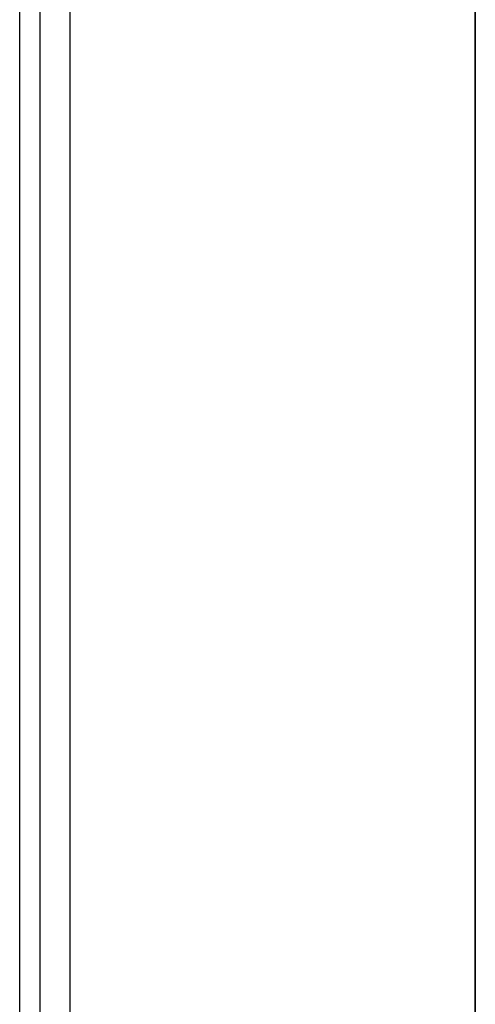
# Model space of a CAD drawing. Header units: millimetres. Extents: x 2798 to 3316, y 1544 to 1917.
# Tile 18 of 23: x 3067.79 to 3069.97, y 1573.15 to 1577.85. Entities that reach past the tile are written whole.
import ezdxf

# ---------------------------------------------------------------- set-up
doc = ezdxf.new("R2010")
doc.units = ezdxf.units.MM
doc.layers.add('_29124', color=7, linetype='Continuous')
doc.layers.add('_37386', color=7, linetype='Continuous')

msp = doc.modelspace()

# ---------------------------------------------------------------- linework, layer by layer
at = {"color": 7, "linetype": 'Continuous'}
for p, q in [((3069.96588, 1593.9536), (3069.96588, 1566.8635)), ((3067.79035, 1570.91509), (3067.79035, 1579.00627))]:
    msp.add_line(p, q, dxfattribs=at)
at = {"layer": '_29124', "color": 7, "linetype": 'Continuous'}
msp.add_line((3067.79035, 1570.91509), (3067.79035, 1579.00627), dxfattribs=at)
at = {"layer": '_37386', "color": 7, "linetype": 'Continuous'}
for p, q in [((3069.96588, 1566.8635), (3069.96588, 1594.05602)), ((3067.88738, 1579.04635), (3067.88738, 1570.85275)), ((3068.02945, 1579.03974), (3068.02945, 1570.84614))]:
    msp.add_line(p, q, dxfattribs=at)

doc.saveas('drawing.dxf')
